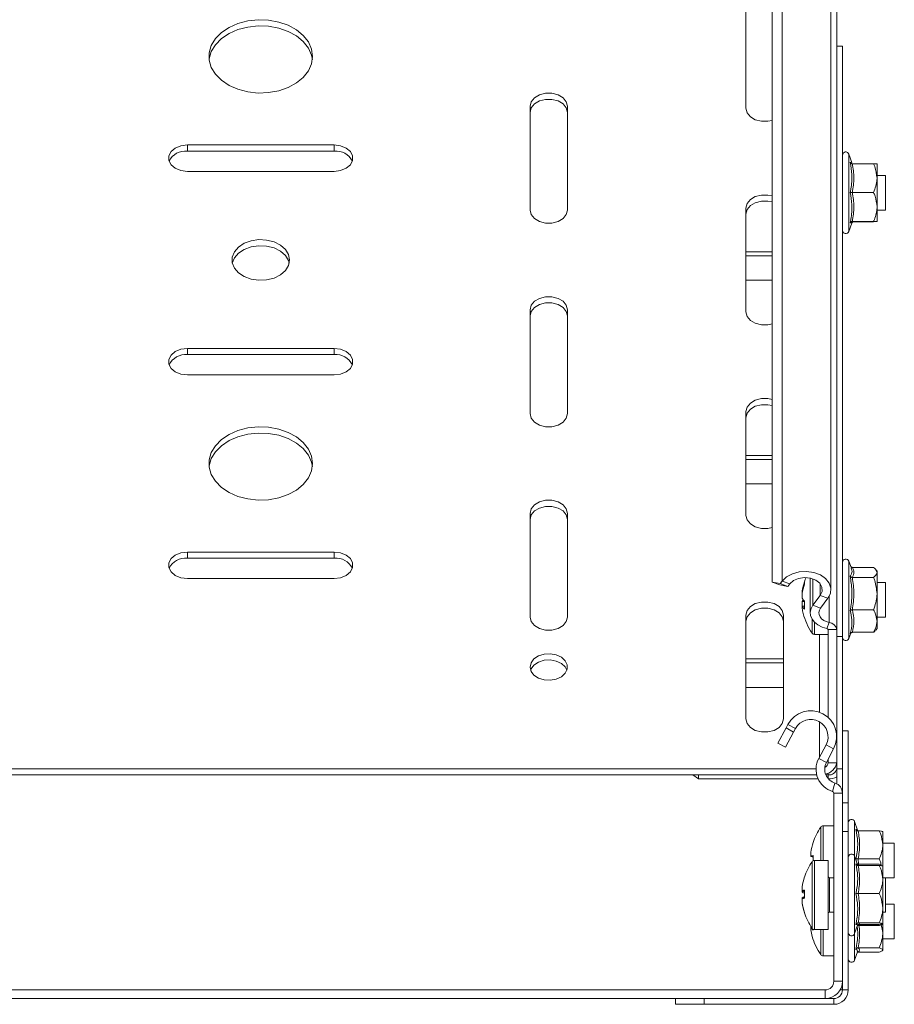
# Model space of a CAD drawing. Header units: millimetres. Extents: x -337 to 4147, y -1590 to -64.
# Tile 7 of 41: x 88 to 240, y -481 to -310. Entities that reach past the tile are written whole.
import ezdxf

# ---------------------------------------------------------------- set-up
doc = ezdxf.new("R2010")
doc.units = ezdxf.units.MM

msp = doc.modelspace()

# ---------------------------------------------------------------- linework, layer by layer
at = {"color": 7, "linetype": 'Continuous', "lineweight": 0}
for p, q in [((220.32, -407.87), (220.32, -160.38)), ((117.04, -333.17), (117.04, -332.11)), ((142.54, -333.17), (142.54, -332.11)), ((231.89, -333.69), (231.89, -343.72)), ((231.89, -343.72), (231.89, -347.15)), ((117.04, -368.53), (117.04, -367.47)), ((142.54, -368.53), (142.54, -367.47)), ((117.04, -403.88), (117.04, -402.82)), ((142.54, -403.88), (142.54, -402.82)), ((231.89, -404.41), (231.89, -404.72)), ((231.89, -404.72), (231.89, -417.86)), ((221.64, -408.37), (220.32, -407.87)), ((225.67, -412.05), (225.67, -407.48)), ((226.94, -410.36), (226.94, -408.37)), ((228.26, -410.86), (226.94, -410.36)), ((225.67, -412.05), (226.99, -412.55)), ((228.49, -415.08), (228.49, -410.5)), ((225.52, -416.9), (225.52, -414.5)), ((225.96, -417.13), (225.96, -415.05)), ((228.49, -415.08), (228.07, -416.09)), ((226.79, -430.64), (226.79, -417.13)), ((229.79, -416.3), (228.29, -416.3)), ((226.79, -438.45), (226.79, -432.29)), ((222.64, -433.48), (221.32, -432.77)), ((229.26, -437), (227.94, -436.3)), ((226.67, -438.68), (227.99, -439.39)), ((228.29, -439.42), (229.79, -439.42)), ((228.29, -441.25), (228.29, -441.54)), ((230.79, -440.48), (229.79, -440.48)), ((228.29, -442.18), (228.29, -441.54)), ((229.49, -442.96), (229.07, -444.4)), ((230.79, -444.69), (229.29, -444.69)), ((232.89, -449.66), (232.89, -455.66)), ((227.02, -456.39), (227.02, -450.62)), ((227.46, -456.39), (227.46, -450.39)), ((225.52, -468.16), (225.52, -456.62)), ((225.96, -468.39), (225.96, -456.39)), ((232.89, -455.66), (232.89, -469.11)), ((233.17, -456.43), (233.13, -456.13)), ((233.51, -456.14), (233.6, -457.05)), ((233.51, -457.05), (233.65, -457.26)), ((228.54, -459.39), (228.54, -465.38)), ((228.54, -465.38), (228.54, -465.39)), ((227.02, -472.77), (227.02, -468.39)), ((227.46, -472.99), (227.46, -468.39)), ((233.53, -467.51), (233.51, -467.72)), ((232.89, -469.11), (232.89, -473.72)), ((229.29, -477.39), (230.79, -477.39)), ((227.79, -480.39), (227.79, -478.89)), ((229.29, -480.39), (229.29, -481.39)), ((231.79, -478.89), (230.79, -478.89))]:
    msp.add_line(p, q, dxfattribs=at)
at = {"color": 7, "linetype": 'Continuous', "lineweight": 15}
for p, q in [((228.79, -409.36), (228.79, -161.88)), ((218.58, -408.05), (218.58, -164.81)), ((229.79, -416.3), (229.79, -168.81)), ((214.04, -307.72), (214.04, -325.75)), ((230.79, -314.97), (229.79, -314.97)), ((230.79, -314.97), (230.79, -417.5)), ((176.54, -325.4), (176.54, -343.43)), ((183.04, -343.43), (183.04, -325.4)), ((142.54, -332.11), (117.04, -332.11)), ((142.54, -333.17), (117.04, -333.17)), ((232.43, -335.17), (231.89, -333.69)), ((117.04, -336.71), (142.54, -336.71)), ((232.51, -335.39), (236.19, -335.39)), ((236.79, -337.87), (236.79, -335.42)), ((238.29, -337.42), (236.79, -337.42)), ((236.79, -342.87), (236.79, -337.87)), ((238.29, -342.61), (238.29, -337.42)), ((232.51, -340.36), (236.19, -340.36)), ((214.04, -343.07), (214.04, -361.1)), ((236.79, -342.87), (236.79, -345.42)), ((236.79, -343.42), (238.29, -343.42)), ((238.29, -343.42), (238.29, -342.61)), ((232.51, -345.39), (236.19, -345.39)), ((232.51, -345.45), (236.19, -345.45)), ((231.89, -347.15), (232.43, -345.68)), ((218.58, -350.67), (214.04, -350.67)), ((218.58, -351.38), (214.04, -351.38)), ((214.04, -355.62), (218.58, -355.62)), ((176.54, -360.75), (176.54, -378.78)), ((183.04, -378.78), (183.04, -360.75)), ((142.54, -367.47), (117.04, -367.47)), ((142.54, -368.53), (117.04, -368.53)), ((117.04, -372.06), (142.54, -372.06)), ((214.04, -378.43), (214.04, -396.46)), ((218.58, -386.03), (214.04, -386.03)), ((218.58, -386.74), (214.04, -386.74)), ((214.04, -390.98), (218.58, -390.98)), ((176.54, -396.11), (176.54, -414.14)), ((183.04, -414.14), (183.04, -396.11)), ((142.54, -402.82), (117.04, -402.82)), ((142.54, -403.88), (117.04, -403.88)), ((232.33, -405.62), (231.89, -404.41)), ((232.51, -405.49), (236.19, -405.49)), ((236.79, -406.13), (236.6, -405.89)), ((236.79, -406.36), (236.79, -406.13)), ((236.79, -406.36), (236.79, -410.05)), ((117.04, -407.42), (142.54, -407.42)), ((218.58, -408.05), (219.99, -408.3)), ((219.9, -408.55), (218.58, -408.05)), ((221.31, -408.8), (219.9, -408.55)), ((219.99, -408.3), (220.32, -407.87)), ((219.99, -408.3), (221.31, -408.8)), ((221.31, -408.8), (221.64, -408.37)), ((225.2, -407.34), (225.2, -413.38)), ((232.51, -407.24), (236.19, -407.24)), ((238.29, -408.13), (236.79, -408.13)), ((238.29, -414.13), (238.29, -408.13)), ((223.81, -409.64), (223.81, -410.05)), ((223.81, -410.86), (223.81, -410.07)), ((226.94, -410.36), (225.67, -412.05)), ((236.79, -414.82), (236.79, -410.05)), ((223.81, -411.41), (223.81, -412.19)), ((228.26, -410.86), (226.99, -412.55)), ((214.04, -413.78), (214.04, -431.81)), ((220.54, -431.81), (220.54, -413.78)), ((223.81, -412.62), (223.81, -412.21)), ((232.51, -412.87), (236.19, -412.87)), ((236.79, -414.13), (238.29, -414.13)), ((236.79, -416.13), (236.79, -414.82)), ((225.96, -417.13), (228.29, -417.13)), ((228.29, -416.3), (228.29, -431.53)), ((229.79, -416.3), (229.79, -417.5)), ((231.89, -417.86), (232.24, -416.89)), ((232.51, -416.77), (236.19, -416.77)), ((236.6, -416.38), (236.79, -416.13)), ((230.79, -417.5), (229.79, -417.5)), ((229.79, -440.48), (229.79, -417.5)), ((230.79, -433.89), (230.79, -417.5)), ((220.54, -421.39), (214.04, -421.39)), ((220.54, -422.09), (214.04, -422.09)), ((214.04, -426.33), (220.54, -426.33)), ((219.58, -436.03), (220.99, -433.39)), ((222.31, -434.09), (220.9, -436.74)), ((220.99, -433.39), (221.32, -432.77)), ((220.99, -433.39), (222.31, -434.09)), ((222.31, -434.09), (222.64, -433.48)), ((231.79, -433.89), (230.79, -433.89)), ((230.79, -433.89), (230.79, -444.69)), ((231.79, -433.89), (231.79, -446.39)), ((220.9, -436.74), (219.58, -436.03)), ((227.94, -436.3), (226.67, -438.68)), ((229.26, -437), (227.99, -439.39)), ((228.29, -438.82), (228.29, -439.42)), ((226.2, -440.48), (-64.62, -440.48)), ((229.79, -443.08), (229.79, -440.48)), ((226.32, -441.54), (-64.74, -441.54)), ((205.79, -442.24), (204.79, -441.54)), ((205.79, -441.54), (205.79, -442.24)), ((205.79, -441.54), (226.32, -441.54)), ((205.79, -442.24), (226.57, -442.24)), ((227.89, -441.54), (228.29, -441.54)), ((229.29, -444.69), (229.29, -477.39)), ((230.79, -444.69), (230.79, -477.39)), ((231.79, -446.39), (230.79, -446.39)), ((231.79, -451.39), (231.79, -446.39)), ((233.42, -451.12), (232.89, -449.66)), ((229.29, -450.39), (227.46, -450.39)), ((230.79, -451.39), (231.79, -451.39)), ((231.79, -478.89), (231.79, -451.39)), ((233.51, -451.27), (237.19, -451.27)), ((237.79, -451.39), (237.79, -451.38)), ((237.79, -451.39), (237.79, -453.7)), ((239.79, -453.39), (237.79, -453.39)), ((237.79, -457.39), (237.79, -453.7)), ((239.79, -459.39), (239.79, -453.39)), ((225.31, -455.62), (225.31, -455.02)), ((225.31, -455.62), (225.31, -455.73)), ((228.29, -456.39), (225.96, -456.39)), ((228.29, -468.39), (228.29, -456.39)), ((233.42, -457.12), (232.89, -455.66)), ((233.51, -456.14), (237.19, -456.14)), ((233.51, -457.05), (233.39, -457.03)), ((233.51, -457.05), (237.19, -457.05)), ((233.51, -457.27), (237.19, -457.27)), ((237.19, -457.05), (237.44, -457.15)), ((237.79, -457.38), (237.76, -457.34)), ((237.79, -457.39), (237.79, -457.38)), ((237.79, -457.39), (237.79, -459.7)), ((229.29, -459.39), (228.54, -459.39)), ((238.29, -459.39), (237.79, -459.39)), ((237.79, -464.7), (237.79, -459.7)), ((238.29, -459.39), (239.79, -459.39)), ((238.29, -465.39), (238.29, -459.39)), ((223.81, -460.97), (223.81, -461.02)), ((223.81, -461.62), (223.81, -461.02)), ((223.81, -461.62), (223.81, -461.73)), ((223.81, -461.62), (224.14, -461.62)), ((223.81, -461.86), (223.81, -461.73)), ((223.81, -462.91), (223.81, -463.04)), ((223.81, -463.69), (223.81, -463.04)), ((233.51, -462.14), (237.19, -462.14)), ((223.81, -463.69), (223.81, -463.75)), ((223.81, -463.81), (223.81, -463.75)), ((237.79, -467.38), (237.79, -464.7)), ((239.79, -463.99), (238.29, -463.99)), ((239.79, -469.99), (239.79, -463.99)), ((228.54, -465.39), (229.29, -465.39)), ((237.79, -465.39), (238.29, -465.39)), ((225.31, -467.84), (225.31, -468.04)), ((225.31, -468.47), (225.31, -468.04)), ((225.54, -468.04), (225.31, -468.04)), ((225.96, -468.39), (228.29, -468.39)), ((232.89, -469.11), (233.42, -467.65)), ((233.37, -467.63), (233.38, -467.62)), ((233.39, -467.74), (233.51, -467.72)), ((233.51, -467.26), (237.19, -467.26)), ((233.51, -467.51), (237.19, -467.51)), ((233.51, -467.72), (237.19, -467.72)), ((237.79, -468.92), (237.53, -467.54)), ((237.79, -467.39), (237.79, -467.39)), ((237.79, -468.92), (237.79, -467.39)), ((237.79, -471.95), (237.79, -468.92)), ((237.79, -469.99), (239.79, -469.99)), ((233.51, -471.59), (237.19, -471.59)), ((237.76, -472.03), (237.79, -471.99)), ((227.46, -472.99), (229.29, -472.99)), ((232.89, -473.72), (233.41, -472.3)), ((233.39, -472.34), (233.51, -472.32)), ((233.51, -472.32), (237.19, -472.32)), ((230.79, -478.89), (230.79, -477.39)), ((227.79, -478.89), (-66.21, -478.89)), ((227.79, -480.39), (-66.21, -480.39)), ((201.79, -480.39), (201.79, -481.39)), ((206.79, -481.39), (206.79, -480.39)), ((227.79, -480.39), (229.29, -480.39)), ((230.39, -478.89), (230.79, -478.89)), ((201.79, -481.39), (206.79, -481.39)), ((206.79, -481.39), (229.29, -481.39))]:
    msp.add_line(p, q, dxfattribs=at)
at = {"color": 7, "linetype": 'Continuous', "lineweight": 15, "flags": 128}
for points in [[(138.79, -316.73), (138.61, -315.45), (138.06, -314.22), (137.18, -313.1), (135.99, -312.12), (134.55, -311.33), (132.92, -310.77), (131.15, -310.44), (129.33, -310.38), (127.53, -310.57), (125.83, -311.02), (124.28, -311.7), (122.96, -312.59), (121.92, -313.64), (121.2, -314.83), (120.84, -316.09), (120.84, -317.38), (121.2, -318.64), (121.92, -319.82), (122.96, -320.88), (124.28, -321.77), (125.83, -322.45), (127.53, -322.89), (129.33, -323.09), (131.15, -323.02), (132.92, -322.7), (134.55, -322.13), (135.99, -321.35), (137.18, -320.37), (138.06, -319.24), (138.61, -318.01), (138.79, -316.73)], [(138.76, -317.26), (138.61, -316.51), (138.06, -315.28), (137.18, -314.16), (135.99, -313.18), (134.55, -312.39), (132.92, -311.83), (131.15, -311.5), (129.33, -311.44), (127.53, -311.63), (125.83, -312.08), (124.28, -312.76), (122.96, -313.65), (121.92, -314.71), (121.2, -315.89), (120.84, -317.15), (120.82, -317.26)], [(183.04, -325.4), (182.84, -324.61), (182.28, -323.92), (181.41, -323.41), (180.35, -323.13), (179.23, -323.13), (178.16, -323.41), (177.3, -323.92), (176.74, -324.61), (176.54, -325.4)], [(183.04, -326.46), (182.84, -325.67), (182.28, -324.98), (181.41, -324.47), (180.35, -324.19), (179.23, -324.19), (178.16, -324.47), (177.3, -324.98), (176.74, -325.67), (176.54, -326.46)], [(214.04, -325.75), (214.24, -326.53), (214.8, -327.23), (215.66, -327.74), (216.73, -328.01), (217.85, -328.01), (218.58, -327.86)], [(117.04, -332.11), (115.93, -332.25), (114.95, -332.65), (114.23, -333.26), (113.84, -334.01), (113.84, -334.81), (114.23, -335.56), (114.95, -336.17), (115.93, -336.57), (117.04, -336.71)], [(142.54, -336.71), (143.65, -336.57), (144.63, -336.17), (145.35, -335.56), (145.74, -334.81), (145.74, -334.01), (145.35, -333.26), (144.63, -332.65), (143.65, -332.25), (142.54, -332.11)], [(218.58, -340.96), (217.85, -340.81), (216.73, -340.81), (215.66, -341.08), (214.8, -341.6), (214.24, -342.29), (214.04, -343.07)], [(218.58, -342.02), (217.85, -341.87), (216.73, -341.87), (215.66, -342.14), (214.8, -342.66), (214.24, -343.35), (214.04, -344.13)], [(176.54, -343.43), (176.74, -344.21), (177.3, -344.9), (178.16, -345.42), (179.23, -345.69), (180.35, -345.69), (181.41, -345.42), (182.28, -344.9), (182.84, -344.21), (183.04, -343.43)], [(134.79, -352.09), (134.6, -351.13), (134.06, -350.25), (133.2, -349.5), (132.09, -348.95), (130.81, -348.63), (129.45, -348.56), (128.12, -348.76), (126.91, -349.2), (125.91, -349.86), (125.2, -350.68), (124.84, -351.61), (124.84, -352.57), (125.2, -353.5), (125.91, -354.32), (126.91, -354.98), (128.12, -355.42), (129.45, -355.62), (130.81, -355.55), (132.09, -355.23), (133.2, -354.67), (134.06, -353.93), (134.6, -353.04), (134.79, -352.09)], [(134.73, -352.62), (134.6, -352.2), (134.06, -351.31), (133.2, -350.57), (132.09, -350.01), (130.81, -349.69), (129.45, -349.62), (128.12, -349.82), (126.91, -350.26), (125.91, -350.92), (125.2, -351.74), (124.85, -352.62)], [(183.04, -360.75), (182.84, -359.96), (182.28, -359.27), (181.41, -358.76), (180.35, -358.49), (179.23, -358.49), (178.16, -358.76), (177.3, -359.27), (176.74, -359.96), (176.54, -360.75)], [(183.04, -361.81), (182.84, -361.03), (182.28, -360.33), (181.41, -359.82), (180.35, -359.55), (179.23, -359.55), (178.16, -359.82), (177.3, -360.33), (176.74, -361.03), (176.54, -361.81)], [(214.04, -361.1), (214.24, -361.89), (214.8, -362.58), (215.66, -363.09), (216.73, -363.37), (217.85, -363.37), (218.58, -363.21)], [(117.04, -367.47), (115.93, -367.61), (114.95, -368.01), (114.23, -368.62), (113.84, -369.37), (113.84, -370.17), (114.23, -370.92), (114.95, -371.53), (115.93, -371.93), (117.04, -372.06)], [(142.54, -372.06), (143.65, -371.93), (144.63, -371.53), (145.35, -370.92), (145.74, -370.17), (145.74, -369.37), (145.35, -368.62), (144.63, -368.01), (143.65, -367.61), (142.54, -367.47)], [(218.58, -376.32), (217.85, -376.17), (216.73, -376.17), (215.66, -376.44), (214.8, -376.95), (214.24, -377.64), (214.04, -378.43)], [(218.58, -377.38), (217.85, -377.23), (216.73, -377.23), (215.66, -377.5), (214.8, -378.01), (214.24, -378.7), (214.04, -379.49)], [(176.54, -378.78), (176.74, -379.57), (177.3, -380.26), (178.16, -380.77), (179.23, -381.05), (180.35, -381.05), (181.41, -380.77), (182.28, -380.26), (182.84, -379.57), (183.04, -378.78)], [(138.79, -387.44), (138.61, -386.16), (138.06, -384.93), (137.18, -383.81), (135.99, -382.83), (134.55, -382.04), (132.92, -381.48), (131.15, -381.15), (129.33, -381.09), (127.53, -381.28), (125.83, -381.73), (124.28, -382.41), (122.96, -383.3), (121.92, -384.36), (121.2, -385.54), (120.84, -386.8), (120.84, -388.09), (121.2, -389.35), (121.92, -390.53), (122.96, -391.59), (124.28, -392.48), (125.83, -393.16), (127.53, -393.6), (129.33, -393.8), (131.15, -393.73), (132.92, -393.41), (134.55, -392.84), (135.99, -392.06), (137.18, -391.08), (138.06, -389.95), (138.61, -388.73), (138.79, -387.44)], [(138.76, -387.97), (138.61, -387.22), (138.06, -385.99), (137.18, -384.87), (135.99, -383.89), (134.55, -383.1), (132.92, -382.54), (131.15, -382.21), (129.33, -382.15), (127.53, -382.34), (125.83, -382.79), (124.28, -383.47), (122.96, -384.36), (121.92, -385.42), (121.2, -386.6), (120.84, -387.86), (120.82, -387.97)], [(183.04, -396.11), (182.84, -395.32), (182.28, -394.63), (181.41, -394.12), (180.35, -393.84), (179.23, -393.84), (178.16, -394.12), (177.3, -394.63), (176.74, -395.32), (176.54, -396.11)], [(183.04, -397.17), (182.84, -396.38), (182.28, -395.69), (181.41, -395.18), (180.35, -394.9), (179.23, -394.9), (178.16, -395.18), (177.3, -395.69), (176.74, -396.38), (176.54, -397.17)], [(214.04, -396.46), (214.24, -397.25), (214.8, -397.94), (215.66, -398.45), (216.73, -398.72), (217.85, -398.72), (218.58, -398.57)], [(117.04, -402.82), (115.93, -402.96), (114.95, -403.36), (114.23, -403.97), (113.84, -404.72), (113.84, -405.52), (114.23, -406.27), (114.95, -406.88), (115.93, -407.28), (117.04, -407.42)], [(142.54, -407.42), (143.65, -407.28), (144.63, -406.88), (145.35, -406.27), (145.74, -405.52), (145.74, -404.72), (145.35, -403.97), (144.63, -403.36), (143.65, -402.96), (142.54, -402.82)], [(220.32, -407.87), (221.08, -407.14), (222.09, -406.59), (223.29, -406.26), (224.57, -406.19), (225.82, -406.37), (226.95, -406.8), (227.87, -407.43), (228.49, -408.22), (228.77, -409.11), (228.7, -410.01), (228.26, -410.86)], [(221.64, -408.37), (222.29, -407.79), (223.17, -407.4), (224.19, -407.24), (225.22, -407.35), (226.14, -407.69), (226.84, -408.24), (227.22, -408.93), (227.26, -409.66), (226.94, -410.36)], [(220.54, -413.78), (220.34, -413), (219.78, -412.31), (218.91, -411.79), (217.85, -411.52), (216.73, -411.52), (215.66, -411.79), (214.8, -412.31), (214.24, -413), (214.04, -413.78)], [(225.67, -412.05), (225.34, -412.63), (225.2, -413.25), (225.26, -413.87), (225.51, -414.48), (225.94, -415.02), (226.53, -415.49), (227.26, -415.85), (228.07, -416.09)], [(220.54, -414.84), (220.34, -414.06), (219.78, -413.37), (218.91, -412.85), (217.85, -412.58), (216.73, -412.58), (215.66, -412.85), (214.8, -413.37), (214.24, -414.06), (214.04, -414.84)], [(226.99, -412.55), (226.78, -412.91), (226.7, -413.3), (226.73, -413.69), (226.89, -414.06), (227.16, -414.41), (227.53, -414.7), (227.98, -414.92), (228.49, -415.08)], [(176.54, -414.14), (176.74, -414.92), (177.3, -415.61), (178.16, -416.13), (179.23, -416.4), (180.35, -416.4), (181.41, -416.13), (182.28, -415.61), (182.84, -414.92), (183.04, -414.14)], [(176.54, -422.8), (176.72, -423.55), (177.22, -424.21), (178.01, -424.72), (178.99, -425.03), (180.06, -425.09), (181.1, -424.9), (181.99, -424.49), (182.65, -423.89), (183, -423.18), (183, -422.42), (182.65, -421.71), (181.99, -421.11), (181.1, -420.69), (180.06, -420.51), (178.99, -420.57), (178.01, -420.88), (177.22, -421.39), (176.72, -422.05), (176.54, -422.8)], [(182.95, -423.33), (182.65, -422.77), (181.99, -422.17), (181.1, -421.76), (180.06, -421.57), (178.99, -421.63), (178.01, -421.94), (177.22, -422.45), (176.72, -423.11), (176.63, -423.33)], [(214.04, -431.81), (214.24, -432.6), (214.8, -433.29), (215.66, -433.81), (216.73, -434.08), (217.85, -434.08), (218.91, -433.81), (219.78, -433.29), (220.34, -432.6), (220.54, -431.81)], [(225.69, -453.31), (225.69, -453.3), (225.68, -453.29), (225.68, -453.29), (225.68, -453.28), (225.69, -453.27), (225.7, -453.27), (225.71, -453.27)], [(224.19, -459.31), (224.19, -459.3), (224.18, -459.29), (224.18, -459.29), (224.18, -459.28), (224.19, -459.27), (224.2, -459.27), (224.21, -459.27)], [(224.18, -459.29), (224.18, -459.31), (224.18, -459.33)], [(224.18, -462.66), (224.18, -462.79), (224.18, -462.97)], [(225.69, -468.31), (225.7, -468.35), (225.71, -468.52)]]:
    msp.add_lwpolyline(points, dxfattribs=at)
at = {"color": 7, "linetype": 'Continuous', "lineweight": 15}
for centre, radius, start, end in [((116.74, -336.35), 3.19, 84.6566, 153.7553), ((142.84, -336.35), 3.19, 26.2447, 95.3434), ((231.36, -333.89), 0.567, 20, 180), ((231.36, -346.95), 0.567, 180, 340), ((116.74, -371.71), 3.19, 84.6568, 153.7551), ((142.84, -371.71), 3.19, 26.2449, 95.3432), ((116.74, -407.06), 3.19, 84.6568, 153.7551), ((142.84, -407.06), 3.19, 26.2449, 95.3432), ((231.36, -404.6), 0.567, 20, 180), ((232.85, -410.93), 9.14, 161.1078, 171.9119), ((232.85, -411.36), 9.14, 161.1079, 171.9119), ((233.69, -411.13), 10, 157.1386, 166.3826), ((225.2, -408.18), 1.01, 167.8218, 192.1782), ((225.31, -410.13), 1.67, 205.7168, 228.6417), ((225.08, -411.99), 1.4, 142.2166, 155.3528), ((234.23, -412.06), 10.05, 176.1367, 183.8633), ((225.31, -411.49), 1.67, 205.7164, 228.6417), ((232.83, -411.34), 9.12, 188.0822, 193.6184), ((233.69, -411.13), 10, 193.6174, 215.2515), ((228.38, -416.5), 1.43, 8.1286, 85.2165), ((225.96, -416.59), 0.54, 215.2515, 270), ((228.05, -416.33), 0.238, 8.1285, 85.2175), ((231.36, -417.66), 0.567, 180, 340), ((225.29, -434.89), 4.5, 331.9275, 151.9275), ((225.29, -434.89), 3, 331.9275, 151.9275), ((230.2, -440.56), 4, 151.9275, 253.7137), ((230.2, -440.56), 2.5, 151.9275, 253.7137), ((227.28, -439.33), 1.02, 295.5888, 355.3326), ((227.4, -439.02), 2.42, 280.4828, 350.6237), ((228.48, -440.21), 1.34, 261.9501, 348.5789), ((228.33, -439.06), 3.18, 270.2116, 297.2602), ((228.99, -444.69), 1.8, 0, 73.7137), ((228.99, -444.69), 0.3, 0, 73.7137), ((232.36, -449.85), 0.567, 20, 180), ((235.19, -456.39), 10, 144.7485, 161.9034), ((227.46, -450.93), 0.54, 90, 144.7485), ((235.17, -456.36), 9.96, 161.9227, 172.2874), ((233.69, -462.39), 10, 144.7485, 161.9034), ((225.99, -458.17), 2.64, 96.1443, 105.0136), ((225.99, -453.18), 2.64, 254.9864, 263.8557), ((225.96, -456.93), 0.54, 90, 144.7485), ((236.68, -456.25), 10.99, 176.3058, 180.6936), ((232.36, -455.85), 0.567, 20, 180), ((233.53, -462.3), 9.82, 161.7902, 172.2248), ((233.67, -462.36), 9.96, 161.9241, 172.286), ((228.54, -459.14), 0.25, 180, 270), ((224.49, -464.17), 2.64, 96.1458, 105.0118), ((224.49, -459.18), 2.64, 254.9881, 263.8546), ((235.21, -462.25), 11.03, 176.313, 183.687), ((224.63, -460.89), 1.28, 229.6796, 250.5594), ((224.63, -463.89), 1.28, 109.4405, 130.3204), ((224.49, -465.59), 2.64, 96.1452, 105.0124), ((235.22, -462.52), 11.03, 179.3131, 182.3204), ((233.67, -462.36), 9.96, 187.714, 198.0758), ((233.67, -462.42), 9.96, 187.714, 198.0758), ((233.53, -462.48), 9.82, 187.7752, 198.2098), ((224.24, -465.49), 0.0574, 128.0037, 181.7272), ((233.69, -462.39), 10, 198.0966, 215.2515), ((228.54, -465.64), 0.25, 90, 180), ((226.66, -467.31), 1.53, 208.2764, 231.7514), ((234.49, -467.18), 9.27, 188.008, 195.1091), ((225.96, -467.85), 0.54, 215.2515, 270), ((235.19, -466.99), 10, 195.1053, 215.2515), ((232.36, -468.92), 0.567, 180, 340), ((227.46, -472.45), 0.54, 215.2515, 270), ((232.36, -473.53), 0.567, 180, 340), ((227.79, -477.39), 1.5, 270, 0), ((227.79, -477.39), 3, 270, 0), ((229.29, -478.89), 2.5, 270, 0), ((229.29, -478.89), 1.5, 270, 0)]:
    msp.add_arc(centre, radius, start, end, dxfattribs=at)
for points, knots in [([(232.51, -335.39), (232.47, -335.39), (232.39, -335.38), (232.28, -335.32), (232.19, -335.24), (232.15, -335.17), (232.13, -335.14), (232.13, -335.13)], [0, 0, 0, 0, 0.236176, 0.471405, 0.73246, 0.992078, 1, 1, 1, 1]), ([(236.79, -337.87), (236.71, -337.19), (236.61, -336.34), (236.26, -335.55), (236.19, -335.39)], [0, 0, 0, 0, 0.801462, 1, 1, 1, 1]), ([(236.19, -335.39), (236.47, -335.4), (236.78, -335.41), (236.79, -335.42), (236.79, -335.42)], [0, 0, 0, 0, 0.896037, 1, 1, 1, 1]), ([(236.19, -340.36), (236.47, -339.63), (236.78, -338.81), (236.79, -337.96), (236.79, -337.87)], [0, 0, 0, 0, 0.896038, 1, 1, 1, 1]), ([(232.51, -340.36), (232.47, -340.36), (232.39, -340.36), (232.28, -340.36), (232.19, -340.36), (232.15, -340.35), (232.13, -340.35), (232.13, -340.35)], [0, 0, 0, 0, 0.236175, 0.471403, 0.732459, 0.992079, 1, 1, 1, 1]), ([(236.19, -340.36), (236.28, -340.57), (236.63, -341.38), (236.72, -342.24), (236.79, -342.87)], [0, 0, 0, 0, 0.263256, 1, 1, 1, 1]), ([(236.79, -342.87), (236.79, -343), (236.77, -343.83), (236.5, -344.68), (236.2, -345.36), (236.19, -345.39)], [0, 0, 0, 0, 0.148486, 0.965567, 1, 1, 1, 1]), ([(232.51, -345.39), (232.47, -345.39), (232.39, -345.4), (232.28, -345.46), (232.19, -345.53), (232.15, -345.6), (232.13, -345.64), (232.13, -345.64)], [0, 0, 0, 0, 0.236174, 0.471398, 0.732444, 0.992084, 1, 1, 1, 1]), ([(232.43, -345.67), (232.43, -345.66), (232.44, -345.62), (232.49, -345.56), (232.55, -345.49), (232.61, -345.46), (232.65, -345.44), (232.68, -345.44), (232.67, -345.44), (232.67, -345.44)], [0, 0, 0, 0, 0.013915, 0.144276, 0.25925, 0.370733, 0.50614, 0.733741, 1, 1, 1, 1]), ([(236.79, -345.42), (236.71, -345.41), (236.61, -345.4), (236.26, -345.39), (236.19, -345.39)], [0, 0, 0, 0, 0.801462, 1, 1, 1, 1]), ([(236.19, -345.45), (236.47, -345.44), (236.78, -345.43), (236.79, -345.42), (236.79, -345.42)], [0, 0, 0, 0, 0.896037, 1, 1, 1, 1]), ([(232.13, -407.04), (232.17, -406.97), (232.38, -406.62), (232.53, -406.15), (232.34, -405.74), (232.29, -405.63)], [0, 0, 0, 0, 0.152751, 0.76613, 1, 1, 1, 1]), ([(232.51, -407.24), (232.47, -407.23), (232.39, -407.23), (232.28, -407.18), (232.19, -407.12), (232.15, -407.07), (232.13, -407.04), (232.13, -407.04)], [0, 0, 0, 0, 0.236173, 0.471394, 0.732442, 0.992068, 1, 1, 1, 1]), ([(232.51, -405.49), (232.47, -405.49), (232.39, -405.48), (232.3, -405.43), (232.26, -405.39), (232.24, -405.38)], [0, 0, 0, 0, 0.399761, 0.797905, 1, 1, 1, 1]), ([(236.19, -405.49), (236.28, -405.57), (236.63, -405.85), (236.72, -406.15), (236.79, -406.36)], [0, 0, 0, 0, 0.263253, 1, 1, 1, 1]), ([(236.79, -406.36), (236.79, -406.41), (236.77, -406.7), (236.5, -406.99), (236.2, -407.23), (236.19, -407.24)], [0, 0, 0, 0, 0.148488, 0.96557, 1, 1, 1, 1]), ([(236.79, -410.05), (236.71, -409.28), (236.61, -408.32), (236.26, -407.41), (236.19, -407.24)], [0, 0, 0, 0, 0.80146, 1, 1, 1, 1]), ([(236.19, -412.87), (236.47, -412.04), (236.78, -411.12), (236.79, -410.15), (236.79, -410.05)], [0, 0, 0, 0, 0.896036, 1, 1, 1, 1]), ([(223.81, -411.41), (223.93, -411.41), (224.06, -411.41), (224.2, -411.42), (224.21, -411.42)], [0, 0, 0, 0, 0.939884, 1, 1, 1, 1]), ([(224.21, -412.2), (224.2, -412.2), (224.06, -412.21), (223.93, -412.21), (223.81, -412.21)], [0, 0, 0, 0, 0.060118, 1, 1, 1, 1]), ([(232.13, -412.96), (232.13, -412.96), (232.15, -412.95), (232.19, -412.92), (232.28, -412.9), (232.39, -412.88), (232.47, -412.87), (232.51, -412.87)], [0, 0, 0, 0, 0.007906, 0.267531, 0.528602, 0.763821, 1, 1, 1, 1]), ([(236.79, -414.82), (236.71, -414.29), (236.61, -413.62), (236.26, -413), (236.19, -412.87)], [0, 0, 0, 0, 0.801462, 1, 1, 1, 1]), ([(236.19, -416.77), (236.47, -416.2), (236.78, -415.56), (236.79, -414.89), (236.79, -414.82)], [0, 0, 0, 0, 0.896039, 1, 1, 1, 1]), ([(232.13, -417.06), (232.13, -417.05), (232.15, -417.01), (232.19, -416.94), (232.28, -416.85), (232.39, -416.78), (232.47, -416.77), (232.51, -416.77)], [0, 0, 0, 0, 0.007917, 0.267541, 0.528595, 0.763825, 1, 1, 1, 1]), ([(236.52, -416.36), (236.45, -416.49), (236.37, -416.63), (236.2, -416.76), (236.19, -416.77)], [0, 0, 0, 0, 0.926586, 1, 1, 1, 1]), ([(233.51, -451.27), (233.47, -451.26), (233.39, -451.26), (233.28, -451.2), (233.19, -451.12), (233.15, -451.05), (233.13, -451.01), (233.13, -451.01)], [0, 0, 0, 0, 0.236176, 0.471405, 0.73246, 0.992082, 1, 1, 1, 1]), ([(233.48, -451.29), (233.48, -451.29), (233.5, -451.3), (233.39, -451.28), (233.4, -451.16), (233.4, -451.15)], [0, 0, 0, 0, 0.219309, 0.904193, 1, 1, 1, 1]), ([(237.79, -453.7), (237.71, -453.04), (237.61, -452.2), (237.26, -451.42), (237.19, -451.27)], [0, 0, 0, 0, 0.8014627, 1, 1, 1, 1]), ([(237.79, -451.39), (237.79, -451.39), (237.77, -451.34), (237.5, -451.3), (237.2, -451.27), (237.19, -451.27)], [0, 0, 0, 0, 0.148483, 0.96557, 1, 1, 1, 1]), ([(237.19, -456.14), (237.47, -455.42), (237.78, -454.62), (237.79, -453.79), (237.79, -453.7)], [0, 0, 0, 0, 0.896036, 1, 1, 1, 1]), ([(225.31, -455.62), (225.43, -455.62), (225.56, -455.62), (225.7, -455.62), (225.71, -455.62)], [0, 0, 0, 0, 0.939882, 1, 1, 1, 1]), ([(225.71, -455.73), (225.7, -455.73), (225.56, -455.73), (225.43, -455.73), (225.31, -455.73)], [0, 0, 0, 0, 0.060115, 1, 1, 1, 1]), ([(233.13, -456.13), (233.13, -456.13), (233.15, -456.13), (233.19, -456.13), (233.28, -456.14), (233.39, -456.14), (233.47, -456.14), (233.51, -456.14)], [0, 0, 0, 0, 0.00792, 0.267548, 0.528596, 0.763825, 1, 1, 1, 1]), ([(237.52, -457.33), (237.49, -457.09), (237.43, -456.68), (237.26, -456.3), (237.19, -456.14)], [0, 0, 0, 0, 0.576051, 1, 1, 1, 1]), ([(233.51, -457.27), (233.47, -457.26), (233.39, -457.26), (233.28, -457.2), (233.19, -457.12), (233.15, -457.05), (233.13, -457.01), (233.13, -457.01)], [0, 0, 0, 0, 0.236178, 0.471407, 0.732463, 0.992084, 1, 1, 1, 1]), ([(233.48, -457.29), (233.48, -457.29), (233.5, -457.3), (233.39, -457.28), (233.4, -457.16), (233.4, -457.15)], [0, 0, 0, 0, 0.219309, 0.904193, 1, 1, 1, 1]), ([(237.79, -459.7), (237.71, -459.04), (237.61, -458.2), (237.26, -457.42), (237.19, -457.27)], [0, 0, 0, 0, 0.8014609, 1, 1, 1, 1]), ([(237.79, -457.39), (237.79, -457.39), (237.77, -457.34), (237.5, -457.3), (237.2, -457.27), (237.19, -457.27)], [0, 0, 0, 0, 0.1484932, 0.9655705, 1, 1, 1, 1]), ([(237.19, -462.14), (237.47, -461.42), (237.78, -460.62), (237.79, -459.79), (237.79, -459.7)], [0, 0, 0, 0, 0.896034, 1, 1, 1, 1]), ([(224.21, -461.73), (224.2, -461.73), (224.06, -461.73), (223.93, -461.73), (223.81, -461.73)], [0, 0, 0, 0, 0.060118, 1, 1, 1, 1]), ([(223.81, -462.91), (223.93, -462.92), (224.06, -462.92), (224.2, -462.92), (224.21, -462.92)], [0, 0, 0, 0, 0.939885, 1, 1, 1, 1]), ([(233.13, -462.13), (233.13, -462.13), (233.15, -462.13), (233.19, -462.13), (233.28, -462.14), (233.39, -462.14), (233.47, -462.14), (233.51, -462.14)], [0, 0, 0, 0, 0.007948, 0.267572, 0.528617, 0.763828, 1, 1, 1, 1]), ([(237.79, -464.7), (237.71, -464), (237.61, -463.12), (237.26, -462.3), (237.19, -462.14)], [0, 0, 0, 0, 0.80146, 1, 1, 1, 1]), ([(237.19, -467.26), (237.47, -466.51), (237.78, -465.66), (237.79, -464.79), (237.79, -464.7)], [0, 0, 0, 0, 0.896038, 1, 1, 1, 1]), ([(233.13, -467.51), (233.13, -467.5), (233.15, -467.47), (233.19, -467.4), (233.28, -467.32), (233.39, -467.27), (233.47, -467.26), (233.51, -467.26)], [0, 0, 0, 0, 0.007908, 0.267538, 0.528592, 0.763826, 1, 1, 1, 1]), ([(237.79, -467.38), (237.79, -467.38), (237.77, -467.34), (237.5, -467.29), (237.2, -467.26), (237.19, -467.26)], [0, 0, 0, 0, 0.148483, 0.96557, 1, 1, 1, 1]), ([(237.19, -467.51), (237.28, -467.5), (237.63, -467.46), (237.72, -467.41), (237.79, -467.38)], [0, 0, 0, 0, 0.263257, 1, 1, 1, 1]), ([(237.72, -467.43), (237.6, -467.53), (237.48, -467.62), (237.2, -467.72), (237.19, -467.72)], [0, 0, 0, 0, 0.95565, 1, 1, 1, 1]), ([(237.19, -471.59), (237.47, -470.8), (237.78, -469.93), (237.79, -469.02), (237.79, -468.92)], [0, 0, 0, 0, 0.896036, 1, 1, 1, 1]), ([(233.13, -471.82), (233.13, -471.82), (233.15, -471.78), (233.19, -471.72), (233.28, -471.65), (233.39, -471.6), (233.47, -471.59), (233.51, -471.59)], [0, 0, 0, 0, 0.007915, 0.267539, 0.528589, 0.763825, 1, 1, 1, 1]), ([(237.79, -471.95), (237.79, -471.93), (237.77, -471.81), (237.5, -471.69), (237.2, -471.59), (237.19, -471.59)], [0, 0, 0, 0, 0.148483, 0.965571, 1, 1, 1, 1]), ([(237.19, -472.32), (237.28, -472.29), (237.63, -472.17), (237.72, -472.05), (237.79, -471.95)], [0, 0, 0, 0, 0.263254, 1, 1, 1, 1])]:
    msp.add_open_spline(points, degree=3, knots=knots, dxfattribs=at)
at = {"color": 7, "linetype": 'Continuous', "lineweight": 0}
for points, knots in [([(232.13, -335.13), (232.17, -335.14), (232.35, -335.16), (232.37, -335.17), (232.38, -335.18)], [0, 0, 0, 0, 0.240748, 1, 1, 1, 1]), ([(232.13, -340.35), (232.17, -340.15), (232.38, -339.14), (232.53, -337.38), (232.26, -335.84), (232.13, -335.13)], [0, 0, 0, 0, 0.118083, 0.592258, 1, 1, 1, 1]), ([(232.51, -335.39), (232.64, -336.2), (232.9, -337.86), (232.64, -339.52), (232.51, -340.36)], [0, 0, 0, 0, 0.49215, 1, 1, 1, 1]), ([(232.13, -345.64), (232.17, -345.43), (232.38, -344.4), (232.53, -342.61), (232.26, -341.07), (232.13, -340.35)], [0, 0, 0, 0, 0.118084, 0.592259, 1, 1, 1, 1]), ([(232.51, -340.36), (232.64, -341.18), (232.9, -342.86), (232.64, -344.54), (232.51, -345.39)], [0, 0, 0, 0, 0.492147, 1, 1, 1, 1]), ([(232.51, -345.39), (232.64, -345.4), (232.9, -345.42), (232.64, -345.44), (232.51, -345.45)], [0, 0, 0, 0, 0.492148, 1, 1, 1, 1]), ([(232.38, -345.66), (232.4, -345.66), (232.48, -345.64), (232.29, -345.64), (232.13, -345.64)], [0, 0, 0, 0, 0.199742, 1, 1, 1, 1]), ([(232.13, -412.96), (232.17, -412.73), (232.38, -411.58), (232.53, -409.58), (232.26, -407.84), (232.13, -407.04)], [0, 0, 0, 0, 0.118084, 0.592259, 1, 1, 1, 1]), ([(232.51, -405.49), (232.64, -405.78), (232.9, -406.36), (232.64, -406.94), (232.51, -407.24)], [0, 0, 0, 0, 0.492147, 1, 1, 1, 1]), ([(232.51, -407.24), (232.64, -408.16), (232.9, -410.04), (232.64, -411.92), (232.51, -412.87)], [0, 0, 0, 0, 0.492148, 1, 1, 1, 1]), ([(232.13, -417.06), (232.17, -416.89), (232.38, -416.09), (232.53, -414.7), (232.26, -413.51), (232.13, -412.96)], [0, 0, 0, 0, 0.1180848, 0.5922589, 1, 1, 1, 1]), ([(232.51, -412.87), (232.64, -413.51), (232.9, -414.81), (232.64, -416.11), (232.51, -416.77)], [0, 0, 0, 0, 0.492148, 1, 1, 1, 1]), ([(233.13, -451.01), (233.17, -451.02), (233.34, -451.07), (233.36, -451.11), (233.37, -451.14)], [0, 0, 0, 0, 0.254928, 1, 1, 1, 1]), ([(233.13, -456.13), (233.17, -455.93), (233.38, -454.93), (233.53, -453.21), (233.26, -451.71), (233.13, -451.01)], [0, 0, 0, 0, 0.118084, 0.592258, 1, 1, 1, 1]), ([(233.51, -451.27), (233.64, -452.07), (233.9, -453.69), (233.64, -455.32), (233.51, -456.14)], [0, 0, 0, 0, 0.492148, 1, 1, 1, 1]), ([(233.13, -457.01), (233.17, -457.02), (233.34, -457.07), (233.36, -457.11), (233.37, -457.14)], [0, 0, 0, 0, 0.254928, 1, 1, 1, 1]), ([(233.13, -462.13), (233.17, -461.93), (233.38, -460.93), (233.53, -459.21), (233.26, -457.71), (233.13, -457.01)], [0, 0, 0, 0, 0.1180849, 0.5922595, 1, 1, 1, 1]), ([(233.51, -457.27), (233.64, -458.07), (233.9, -459.69), (233.64, -461.32), (233.51, -462.14)], [0, 0, 0, 0, 0.492148, 1, 1, 1, 1]), ([(233.13, -467.51), (233.17, -467.3), (233.38, -466.24), (233.53, -464.42), (233.26, -462.85), (233.13, -462.13)], [0, 0, 0, 0, 0.118085, 0.59226, 1, 1, 1, 1]), ([(233.51, -462.14), (233.64, -462.98), (233.9, -464.69), (233.64, -466.39), (233.51, -467.26)], [0, 0, 0, 0, 0.492149, 1, 1, 1, 1]), ([(233.38, -467.62), (233.4, -467.61), (233.48, -467.57), (233.29, -467.53), (233.13, -467.51)], [0, 0, 0, 0, 0.195906, 1, 1, 1, 1]), ([(233.13, -471.82), (233.17, -471.6), (233.38, -470.5), (233.53, -469.17), (233.37, -468.08), (233.34, -467.87)], [0, 0, 0, 0, 0.167786, 0.841544, 1, 1, 1, 1]), ([(233.51, -467.26), (233.64, -467.3), (233.9, -467.38), (233.64, -467.46), (233.51, -467.51)], [0, 0, 0, 0, 0.492146, 1, 1, 1, 1]), ([(233.65, -467.72), (233.7, -468.11), (233.87, -469.4), (233.66, -470.68), (233.51, -471.59)], [0, 0, 0, 0, 0.299734, 1, 1, 1, 1]), ([(233.35, -472.28), (233.38, -472.22), (233.49, -472.06), (233.28, -471.92), (233.13, -471.82)], [0, 0, 0, 0, 0.3321964, 1, 1, 1, 1]), ([(233.51, -471.59), (233.64, -471.71), (233.9, -471.95), (233.64, -472.2), (233.51, -472.32)], [0, 0, 0, 0, 0.492148, 1, 1, 1, 1])]:
    msp.add_open_spline(points, degree=3, knots=knots, dxfattribs=at)

doc.saveas('drawing.dxf')
